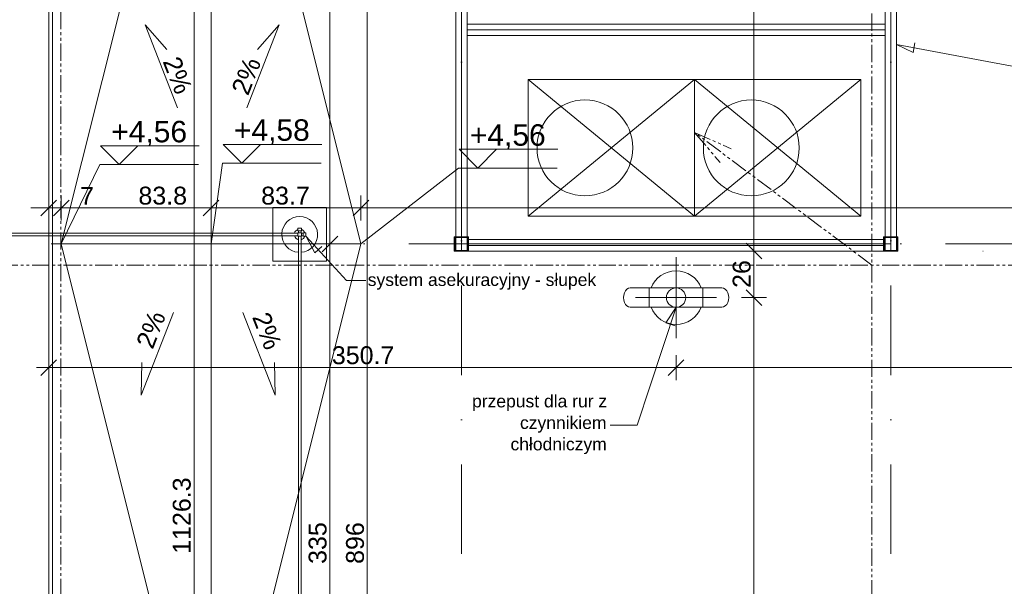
# Model space of a CAD drawing. Header units: millimetres. Extents: x 2015591 to 2056676, y -1574705 to -1544755.
# Tile 5 of 11: x 2031557 to 2037062, y -1561715 to -1558547. Entities that reach past the tile are written whole.
import ezdxf

# ---------------------------------------------------------------- set-up
doc = ezdxf.new("R2010")
doc.units = ezdxf.units.MM
doc.header["$MEASUREMENT"] = 0
for name, pattern in [('ACAD_ISO10W100', [8100, 5400, -1350, 0, -1350]), ('OSIE', [1000, 500, -250, 0, -250]), ('PHANTOM2', [176, 96, -16, 16, -16, 16, -16])]:
    doc.linetypes.add(name, pattern=pattern)
for name, color, linetype, lineweight, true_color in [('2D- Siatka Modularna_Nr_pióra__77', 7, 'Continuous', 5, 0x0099cb), ('a___przekrojowa___0.5_Nr_pióra__160', 7, 'Continuous', 20, 0x020602), ('a___widokowa_0.25_Nr_pióra__77', 7, 'Continuous', 5, 0x0099cb), ('a___widokowa_0.3_Nr_pióra__3', 7, 'Continuous', 18, 0x008200), ('ELE-odgr_zwod_pionowy_Nr_pióra__12', 7, 'Continuous', 5, 0x9f9f9f), ('OSIE_Nr_pióra__2', 7, 'Continuous', 15, 0x0322fc)]:
    doc.layers.add(name, color=color, linetype=linetype, lineweight=lineweight, true_color=true_color)
for name, color, linetype, lineweight in [('a___cienka___0.15_Nr_pióra__1', 7, 'Continuous', 0), ('a___wymiary_Nr_pióra__46', 7, 'Continuous', 5), ('Budowlane - Opisy_Nr_pióra__7', 7, 'Continuous', 0), ('Defpoints_Nr_pióra__46', 7, 'Continuous', 5), ('Wymiarowanie - Poziomy_Nr_pióra__1', 7, 'Continuous', 0)]:
    doc.layers.add(name, color=color, linetype=linetype, lineweight=lineweight)
doc.styles.add('GENERATED_STYLE_1', font='txt')

msp = doc.modelspace()

# ---------------------------------------------------------------- linework, layer by layer
at = {"layer": '2D- Siatka Modularna_Nr_pióra__77', "linetype": 'ACAD_ISO10W100'}
for p, q in [((2035226.7, -1559874.3), (2035226.7, -1560327.6)), ((2035000.1, -1560100.9), (2035453.4, -1560100.9))]:
    msp.add_line(p, q, dxfattribs=at)
at = {"layer": 'a___cienka___0.15_Nr_pióra__1', "linetype": 'Continuous'}
msp.add_line((2031739.9, -1556260.9), (2031739.9, -1566940.9), dxfattribs=at)
at = {"layer": 'a___przekrojowa___0.5_Nr_pióra__160', "linetype": 'Continuous'}
msp.add_line((2031719.9, -1556240.9), (2031719.9, -1566960.9), dxfattribs=at)
at = {"layer": 'a___widokowa_0.25_Nr_pióra__77', "linetype": 'Continuous'}
for p, q in [((2034026.4, -1556160.9), (2034026.4, -1559840.9)), ((2036426.7, -1556160.9), (2036426.7, -1559840.9)), ((2036426.7, -1559800.9), (2036426.7, -1556200.9)), ((2033994.7, -1559840.9), (2033994.7, -1558000.9)), ((2034058.7, -1558000.9), (2034058.7, -1559840.9)), ((2036394.7, -1559840.9), (2036394.7, -1558000.9)), ((2036458.7, -1558000.9), (2036458.7, -1559840.9)), ((2034058.4, -1558635.6), (2034058.4, -1558603.6)), ((2034058.7, -1558571.6), (2035226.7, -1558571.6)), ((2036394.7, -1558603.6), (2034058.7, -1558603.6)), ((2035226.7, -1558571.6), (2036394.7, -1558571.6)), ((2036458.7, -1558571.6), (2036458.7, -1558603.6)), ((2036458.7, -1558603.6), (2036458.7, -1558635.6)), ((2035226.7, -1558635.6), (2034058.7, -1558635.6)), ((2036394.7, -1558635.6), (2035226.7, -1558635.6)), ((2036259.6, -1558881.4), (2034399.6, -1558881.4)), ((2034399.6, -1558881.4), (2034399.6, -1559646.4)), ((2034399.6, -1558881.4), (2035329.6, -1559646.4)), ((2035329.6, -1558881.4), (2034399.6, -1559646.4)), ((2035329.6, -1558881.4), (2035329.6, -1559646.4)), ((2035329.6, -1558881.4), (2036259.6, -1559646.4)), ((2035329.6, -1559646.4), (2036259.6, -1558881.4)), ((2036259.6, -1559646.4), (2036259.6, -1558881.4)), ((2034399.6, -1559646.4), (2036259.6, -1559646.4)), ((2033986.7, -1559760.9), (2034066.7, -1559760.9)), ((2033986.7, -1559840.9), (2033986.7, -1559760.9)), ((2033986.7, -1559840.9), (2033986.7, -1559760.9)), ((2033986.7, -1559760.9), (2034066.7, -1559760.9)), ((2034066.7, -1559760.9), (2034066.7, -1559840.9)), ((2034066.7, -1559760.9), (2034066.7, -1559840.9)), ((2036386.7, -1559840.9), (2036386.7, -1559760.9)), ((2036386.7, -1559760.9), (2036466.7, -1559760.9)), ((2036386.7, -1559840.9), (2036386.7, -1559760.9)), ((2036386.7, -1559760.9), (2036466.7, -1559760.9)), ((2036466.7, -1559760.9), (2036466.7, -1559840.9)), ((2036466.7, -1559760.9), (2036466.7, -1559840.9)), ((2034062.7, -1559764.9), (2033990.7, -1559764.9)), ((2033990.7, -1559764.9), (2033990.7, -1559836.9)), ((2034026.7, -1559800.9), (2036426.7, -1559800.9)), ((2034058.4, -1559808.9), (2034058.4, -1559776.9)), ((2034058.7, -1559776.9), (2035226.7, -1559776.9)), ((2036394.7, -1559808.9), (2034058.7, -1559808.9)), ((2034058.7, -1559840.9), (2034058.7, -1559808.9)), ((2034062.7, -1559836.9), (2034062.7, -1559764.9)), ((2035226.7, -1559776.9), (2036394.7, -1559776.9)), ((2036462.7, -1559764.9), (2036390.7, -1559764.9)), ((2036390.7, -1559764.9), (2036390.7, -1559836.9)), ((2036394.7, -1559776.9), (2036394.7, -1559808.9)), ((2036458.7, -1559808.9), (2036458.7, -1559840.9)), ((2036462.7, -1559836.9), (2036462.7, -1559764.9)), ((2034066.7, -1559840.9), (2033986.7, -1559840.9)), ((2034066.7, -1559840.9), (2033986.7, -1559840.9)), ((2033990.7, -1559836.9), (2034062.7, -1559836.9)), ((2034026.4, -1559840.9), (2033994.4, -1559840.9)), ((2034058.7, -1559840.9), (2034026.7, -1559840.9)), ((2035226.7, -1559840.9), (2034058.7, -1559840.9)), ((2036394.7, -1559840.9), (2035226.7, -1559840.9)), ((2036466.7, -1559840.9), (2036386.7, -1559840.9)), ((2036466.7, -1559840.9), (2036386.7, -1559840.9)), ((2036390.7, -1559836.9), (2036462.7, -1559836.9)), ((2036426.7, -1559840.9), (2036458.7, -1559840.9)), ((2036458.7, -1559840.9), (2036426.7, -1559840.9)), ((2034932.5, -1560100.9), (2034933.8, -1560087)), ((2034933.8, -1560087), (2034937.6, -1560073.9)), ((2034937.6, -1560073.9), (2034943.7, -1560062.8)), ((2034943.7, -1560062.8), (2034951.6, -1560054.2)), ((2034951.6, -1560054.2), (2034960.8, -1560048.8)), ((2034960.8, -1560048.8), (2034970.7, -1560046.9)), ((2034993.4, -1560046.9), (2034970.7, -1560046.9)), ((2035019.3, -1560046.9), (2034993.4, -1560046.9)), ((2035047.5, -1560046.9), (2035019.3, -1560046.9)), ((2035076.7, -1560046.9), (2035047.5, -1560046.9)), ((2035076.7, -1560046.9), (2035376.7, -1560046.9)), ((2035076.7, -1560048.8), (2035076.7, -1560054.2)), ((2035076.7, -1560054.2), (2035076.7, -1560048.8)), ((2035076.7, -1560054.2), (2035076.7, -1560062.8)), ((2035076.7, -1560062.8), (2035076.7, -1560054.2)), ((2035076.7, -1560062.8), (2035076.7, -1560073.9)), ((2035076.7, -1560073.9), (2035076.7, -1560062.8)), ((2035076.7, -1560073.9), (2035076.7, -1560087)), ((2035076.7, -1560087), (2035076.7, -1560073.9)), ((2035076.7, -1560087), (2035076.7, -1560100.9)), ((2035076.7, -1560100.9), (2035076.7, -1560087)), ((2035376.7, -1560046.9), (2035376.7, -1560048.8)), ((2035376.7, -1560046.9), (2035406, -1560046.9)), ((2035376.7, -1560048.8), (2035376.7, -1560054.2)), ((2035376.7, -1560054.2), (2035376.7, -1560062.8)), ((2035376.7, -1560054.2), (2035376.7, -1560062.8)), ((2035376.7, -1560062.8), (2035376.7, -1560073.9)), ((2035376.7, -1560062.8), (2035376.7, -1560073.9)), ((2035376.7, -1560073.9), (2035376.7, -1560087)), ((2035376.7, -1560073.9), (2035376.7, -1560087)), ((2035376.7, -1560087), (2035376.7, -1560100.9)), ((2035376.7, -1560087), (2035376.7, -1560100.9)), ((2035406, -1560046.9), (2035434.1, -1560046.9)), ((2035434.1, -1560046.9), (2035460.1, -1560046.9)), ((2035460.1, -1560046.9), (2035482.8, -1560046.9)), ((2035482.8, -1560046.9), (2035492.7, -1560048.8)), ((2035492.7, -1560048.8), (2035501.9, -1560054.2)), ((2035501.9, -1560054.2), (2035509.8, -1560062.8)), ((2035509.8, -1560062.8), (2035515.9, -1560073.9)), ((2035515.9, -1560073.9), (2035519.7, -1560087)), ((2035519.7, -1560087), (2035521, -1560100.9)), ((2034933.8, -1560114.9), (2034932.5, -1560100.9)), ((2034937.6, -1560127.9), (2034933.8, -1560114.9)), ((2034943.7, -1560139.1), (2034937.6, -1560127.9)), ((2034951.6, -1560147.7), (2034943.7, -1560139.1)), ((2034960.8, -1560153.1), (2034951.6, -1560147.7)), ((2035076.7, -1560100.9), (2035076.7, -1560114.9)), ((2035076.7, -1560114.9), (2035076.7, -1560100.9)), ((2035076.7, -1560114.9), (2035076.7, -1560127.9)), ((2035076.7, -1560127.9), (2035076.7, -1560114.9)), ((2035076.7, -1560127.9), (2035076.7, -1560139.1)), ((2035076.7, -1560139.1), (2035076.7, -1560127.9)), ((2035076.7, -1560139.1), (2035076.7, -1560147.7)), ((2035076.7, -1560147.7), (2035076.7, -1560139.1)), ((2035076.7, -1560147.7), (2035076.7, -1560153.1)), ((2035076.7, -1560153.1), (2035076.7, -1560147.7)), ((2035376.7, -1560100.9), (2035376.7, -1560114.9)), ((2035376.7, -1560100.9), (2035376.7, -1560114.9)), ((2035376.7, -1560114.9), (2035376.7, -1560127.9)), ((2035376.7, -1560114.9), (2035376.7, -1560127.9)), ((2035376.7, -1560127.9), (2035376.7, -1560139.1)), ((2035376.7, -1560127.9), (2035376.7, -1560139.1)), ((2035376.7, -1560139.1), (2035376.7, -1560147.7)), ((2035376.7, -1560139.1), (2035376.7, -1560147.7)), ((2035376.7, -1560147.7), (2035376.7, -1560153.1)), ((2035376.7, -1560147.7), (2035376.7, -1560153.1)), ((2035501.9, -1560147.7), (2035492.7, -1560153.1)), ((2035509.8, -1560139.1), (2035501.9, -1560147.7)), ((2035515.9, -1560127.9), (2035509.8, -1560139.1)), ((2035519.7, -1560114.9), (2035515.9, -1560127.9)), ((2035521, -1560100.9), (2035519.7, -1560114.9)), ((2034970.7, -1560154.9), (2034960.8, -1560153.1)), ((2034993.4, -1560154.9), (2034970.7, -1560154.9)), ((2035019.3, -1560154.9), (2034993.4, -1560154.9)), ((2035047.5, -1560154.9), (2035019.3, -1560154.9)), ((2035076.7, -1560154.9), (2035047.5, -1560154.9)), ((2035076.7, -1560153.1), (2035076.7, -1560154.9)), ((2035076.7, -1560154.9), (2035076.7, -1560153.1)), ((2035076.7, -1560154.9), (2035376.7, -1560154.9)), ((2035376.7, -1560154.9), (2035406, -1560154.9)), ((2035406, -1560154.9), (2035434.1, -1560154.9)), ((2035434.1, -1560154.9), (2035460.1, -1560154.9)), ((2035460.1, -1560154.9), (2035482.8, -1560154.9)), ((2035492.7, -1560153.1), (2035482.8, -1560154.9))]:
    msp.add_line(p, q, dxfattribs=at)
at = {"layer": 'a___widokowa_0.25_Nr_pióra__77', "linetype": 'Continuous', "flags": 128}
for points in [[(2032972.6, -1559598), (2033272.6, -1559598), (2033272.6, -1559898), (2032972.6, -1559898)], [(2033112.6, -1559728), (2033132.6, -1559728), (2033132.6, -1559713), (2033112.6, -1559713)], [(2033112.6, -1559738), (2033132.6, -1559738), (2033132.6, -1559758), (2033112.6, -1559758)], [(2033142.6, -1559758), (2033142.6, -1559738), (2033157.7, -1559738), (2033157.7, -1559758)]]:
    msp.add_lwpolyline(points, close=True, dxfattribs=at)
for points in [[(2033112.6, -1559740.5), (2027637, -1559740.5)], [(2027637, -1559755.5), (2033112.6, -1559755.5)], [(2033115.1, -1559738), (2033115.1, -1559728), (2033130.1, -1559728), (2033130.1, -1559738)], [(2033130.1, -1564221), (2033130.1, -1559758), (2033115.1, -1559758), (2033115.1, -1564221)], [(2033132.6, -1559755.5), (2033142.6, -1559755.5), (2033142.6, -1559740.5), (2033132.6, -1559740.5)]]:
    msp.add_lwpolyline(points, dxfattribs=at)
at = {"layer": 'a___widokowa_0.25_Nr_pióra__77', "linetype": 'Continuous'}
for centre, radius in [((2034717, -1559263.9), 267.8), ((2035647, -1559263.9), 267.8), ((2035226.7, -1560100.9), 54)]:
    msp.add_circle(centre, radius, dxfattribs=at)
for centre, radius, start, end in [((2033122.6, -1559748), 100, 274.3156, 265.7131), ((2033122.6, -1559748), 30, 109.4207, 165.5717), ((2033122.6, -1559748), 30, 194.5268, 255.5717), ((2033122.6, -1559748), 30, 284.5268, 340.4782), ((2033122.6, -1559748), 30, 19.4207, 70.4782), ((2035226.7, -1560100.9), 150, 21.1002, 158.8998), ((2035226.7, -1560100.9), 150, 201.1002, 338.8998)]:
    msp.add_arc(centre, radius, start, end, dxfattribs=at)
at = {"layer": 'a___widokowa_0.3_Nr_pióra__3', "linetype": 'Continuous'}
for p, q in [((2032627.2, -1556450.9), (2031789.7, -1559800.9)), ((2033464.7, -1559800.9), (2032627.2, -1556450.9)), ((2032627.2, -1556450.9), (2032627.2, -1559800.9)), ((2032627.2, -1563150.9), (2031789.7, -1559800.9)), ((2031789.7, -1559800.9), (2032627.2, -1559800.9)), ((2032627.2, -1563150.9), (2033464.7, -1559800.9)), ((2033464.7, -1559800.9), (2032627.2, -1559800.9)), ((2032627.2, -1563150.9), (2032627.2, -1559800.9))]:
    msp.add_line(p, q, dxfattribs=at)
at = {"layer": 'a___wymiary_Nr_pióra__46', "linetype": 'Continuous'}
for p, q in [((2032532, -1555747.8), (2032532, -1566910.9)), ((2035662.2, -1556210.9), (2035662.2, -1559790.9)), ((2033291.5, -1556500.9), (2033291.5, -1559750.9)), ((2033500.6, -1558050.9), (2033500.6, -1566910.9)), ((2031719.9, -1559669.5), (2031719.9, -1559530.2)), ((2031789.7, -1559530.2), (2031789.7, -1559669.5)), ((2031789.7, -1559530.2), (2031789.7, -1559669.5)), ((2032627.2, -1559669.5), (2032627.2, -1559530.2)), ((2032627.2, -1559530.2), (2032627.2, -1559669.5)), ((2033464.7, -1559669.5), (2033464.7, -1559530.2)), ((2033464.7, -1559530.2), (2033464.7, -1559669.5)), ((2031669.9, -1559599.8), (2031619.9, -1559599.8)), ((2031789.6, -1559599.8), (2031650.2, -1559599.8)), ((2031789.7, -1559599.8), (2031719.9, -1559599.8)), ((2031720.1, -1559599.8), (2031859.4, -1559599.8)), ((2031720.1, -1559599.8), (2031859.4, -1559599.8)), ((2031839.7, -1559599.8), (2032577.2, -1559599.8)), ((2031839.7, -1559599.8), (2031889.7, -1559599.8)), ((2032696.9, -1559599.8), (2032557.6, -1559599.8)), ((2032557.6, -1559599.8), (2032696.9, -1559599.8)), ((2032677.2, -1559599.8), (2033414.7, -1559599.8)), ((2033534.4, -1559599.8), (2033395.1, -1559599.8)), ((2033395.1, -1559599.8), (2033534.4, -1559599.8)), ((2033514.7, -1559599.8), (2041083.6, -1559599.8)), ((2033291.5, -1559870.6), (2033291.5, -1559731.3)), ((2033291.5, -1559731.3), (2033291.5, -1559870.6)), ((2033221.9, -1559800.9), (2033361.2, -1559800.9)), ((2033361.2, -1559800.9), (2033221.9, -1559800.9)), ((2035662.2, -1559910.6), (2035662.2, -1559771.3)), ((2035662.2, -1559771.3), (2035662.2, -1559910.6)), ((2033291.5, -1559850.9), (2033291.5, -1563100.9)), ((2035592.6, -1559840.9), (2035731.9, -1559840.9)), ((2035662.2, -1559890.9), (2035662.2, -1560050.9)), ((2035662.2, -1560170.6), (2035662.2, -1560031.3)), ((2035662.2, -1560031.3), (2035662.2, -1560170.6)), ((2035731.9, -1560100.9), (2035592.6, -1560100.9)), ((2035592.6, -1560100.9), (2035731.9, -1560100.9)), ((2035662.2, -1560150.9), (2035662.2, -1566910.9)), ((2031719.9, -1560561.6), (2031719.9, -1560422.3)), ((2035226.7, -1560561.6), (2035226.7, -1560422.3)), ((2035226.7, -1560422.3), (2035226.7, -1560561.6)), ((2031650.2, -1560492), (2031789.6, -1560492)), ((2035176.7, -1560492), (2031769.9, -1560492)), ((2035296.4, -1560492), (2035157, -1560492)), ((2041083.6, -1560492), (2035276.7, -1560492))]:
    msp.add_line(p, q, dxfattribs=at)
at = {"layer": 'a___wymiary_Nr_pióra__46', "linetype": 'Continuous', "flags": 128}
for points in [[(2031676.1, -1559643.6), (2031763.7, -1559556)], [(2031833.2, -1559556), (2031745.6, -1559643.6)], [(2032671, -1559556), (2032583.4, -1559643.6)], [(2033508.5, -1559556), (2033420.9, -1559643.6)], [(2033247.7, -1559844.7), (2033335.3, -1559757.1)], [(2033335.3, -1559757.1), (2033247.7, -1559844.7)], [(2035706, -1559884.7), (2035618.4, -1559797.1)], [(2035618.4, -1559797.1), (2035706, -1559884.7)], [(2035706, -1560144.7), (2035618.4, -1560057.1)], [(2035618.4, -1560057.1), (2035706, -1560144.7)], [(2031676.1, -1560535.8), (2031763.7, -1560448.2)], [(2035182.9, -1560535.8), (2035270.5, -1560448.2)], [(2035270.5, -1560448.2), (2035182.9, -1560535.8)]]:
    msp.add_lwpolyline(points, dxfattribs=at)
at = {"layer": 'Budowlane - Opisy_Nr_pióra__7', "linetype": 'Continuous'}
for p, q in [((2036552.1, -1558729.9), (2036458.7, -1558685.1)), ((2036561.9, -1558677.2), (2036552.1, -1558729.9)), ((2033206.7, -1559851), (2033159.3, -1559758.9)), ((2033246.4, -1559815), (2033206.7, -1559851)), ((2035170, -1560241.5), (2035226.7, -1560154.9)), ((2035220.9, -1560258.3), (2035170, -1560241.5))]:
    msp.add_line(p, q, dxfattribs=at)
at = {"layer": 'Budowlane - Opisy_Nr_pióra__7', "linetype": 'Continuous', "flags": 128}
for points in [[(2036458.7, -1558685.1), (2037581.8, -1558896), (2037733.9, -1558896)], [(2033159.3, -1559758.9), (2033383.4, -1560005.7), (2033491.9, -1560005.7)], [(2035226.7, -1560154.9), (2035009.7, -1560813.6), (2034857.6, -1560813.6)]]:
    msp.add_lwpolyline(points, dxfattribs=at)
at = {"layer": 'Defpoints_Nr_pióra__46', "linetype": 'Continuous'}
for p, q in [((2031719.9, -1559599.8), (2031719.4, -1559599.8)), ((2032627.2, -1559599.8), (2032626.7, -1559599.8)), ((2033464.7, -1559599.8), (2033464.2, -1559599.8)), ((2031719.9, -1559800.9), (2031719.4, -1559800.9)), ((2031789.7, -1559800.9), (2031789.2, -1559800.9)), ((2031789.7, -1559800.9), (2031789.2, -1559800.9)), ((2032627.2, -1559800.9), (2032626.7, -1559800.9)), ((2032627.2, -1559800.9), (2032626.7, -1559800.9)), ((2032751.6, -1559800.9), (2032751.1, -1559800.9)), ((2032751.6, -1559800.9), (2032751.1, -1559800.9)), ((2033291.5, -1559800.9), (2033291, -1559800.9)), ((2033464.7, -1559800.9), (2033464.2, -1559800.9)), ((2033464.7, -1559800.9), (2033464.2, -1559800.9)), ((2036942.8, -1559840.9), (2036942.3, -1559840.9)), ((2036942.8, -1559840.9), (2036942.3, -1559840.9)), ((2035662.2, -1560100.9), (2035662.7, -1560100.9)), ((2031719.9, -1560259.3), (2031719.4, -1560259.3))]:
    msp.add_line(p, q, dxfattribs=at)
at = {"layer": 'ELE-odgr_zwod_pionowy_Nr_pióra__12', "linetype": 'PHANTOM2'}
for p, q in [((2031786.4, -1552696.8), (2031786.4, -1567096.8)), ((2036321.6, -1566880.5), (2036321.6, -1552696.8)), ((2036321.6, -1559919), (2035330.1, -1559177.2)), ((2035330.1, -1559177.2), (2035534.4, -1559268.4)), ((2035330.1, -1559177.2), (2035472.4, -1559344.9)), ((2041226.7, -1559919), (2024191.9, -1559919))]:
    msp.add_line(p, q, dxfattribs=at)
at = {"layer": 'OSIE_Nr_pióra__2', "linetype": 'OSIE'}
for p, q in [((2034026.4, -1569534.8), (2034026.4, -1550581.9)), ((2036426.5, -1569534.8), (2036426.5, -1550581.9)), ((2043234, -1559800.9), (2021472.4, -1559800.9))]:
    msp.add_line(p, q, dxfattribs=at)
at = {"layer": 'Wymiarowanie - Poziomy_Nr_pióra__1', "linetype": 'Continuous'}
for p, q in [((2032008.8, -1559252.8), (2032560.2, -1559252.8)), ((2032694.8, -1559244.3), (2033246.1, -1559244.3)), ((2034013.7, -1559271.8), (2034565, -1559271.8)), ((2032004.9, -1559357.2), (2031789.7, -1559800.9)), ((2032556.3, -1559357.2), (2032004.9, -1559357.2)), ((2032627.2, -1559800.9), (2032690.9, -1559348.7)), ((2033242.2, -1559348.7), (2032690.9, -1559348.7)), ((2033464.7, -1559800.9), (2034009.8, -1559376.3)), ((2034009.8, -1559376.3), (2034561.1, -1559376.3))]:
    msp.add_line(p, q, dxfattribs=at)
at = {"layer": 'Wymiarowanie - Poziomy_Nr_pióra__1', "linetype": 'Continuous', "flags": 128}
for points in [[(2032439, -1559039.6), (2032257.9, -1558576.6), (2032379.4, -1558713.3)], [(2032826.7, -1559039.6), (2033007.8, -1558576.6), (2032886.3, -1558713.3)], [(2032008.8, -1559252.8), (2032113.3, -1559357.2), (2032217.7, -1559252.8)], [(2032694.8, -1559244.3), (2032799.2, -1559348.7), (2032903.7, -1559244.3)], [(2034013.7, -1559271.8), (2034118.1, -1559376.3), (2034222.5, -1559271.8)], [(2032417, -1560184), (2032235.9, -1560647), (2032239.4, -1560464.2)], [(2032804.7, -1560184), (2032985.8, -1560647), (2032982.4, -1560464.2)]]:
    msp.add_lwpolyline(points, dxfattribs=at)

# ---------------------------------------------------------------- texts
at = {"layer": 'a___wymiary_Nr_pióra__46', "linetype": 'Continuous', "char_height": 100, "style": 'GENERATED_STYLE_1'}
for s, insert, attachment_point in [('\\A1;{\\fArial|b0|i0|c238|p38;7}', (2031972.8, -1559582.2), 9), ('\\A1;{\\fArial|b0|i0|c238|p38;83.8}', (2032492.8, -1559582.2), 9), ('\\A1;{\\fArial|b0|i0|c238|p38;83.7}', (2033179, -1559582.2), 9), ('\\A1;{\\fArial|b0|i0|c238|p38;350.7}', (2033302.3, -1560474.4), 7)]:
    msp.add_mtext(s, dxfattribs=dict(at, insert=insert, attachment_point=attachment_point))
at = {"layer": 'a___wymiary_Nr_pióra__46', "linetype": 'Continuous', "char_height": 100, "attachment_point": 7, "rotation": 90, "style": 'GENERATED_STYLE_1'}
for s, insert in [('\\A1;{\\fArial|b0|i0|c238|p38;26}', (2035644.6, -1560046.8)), ('\\A1;{\\fArial|b0|i0|c238|p38;1126.3}', (2032514.4, -1561533.3)), ('\\A1;{\\fArial|b0|i0|c238|p38;335}', (2033273.9, -1561589.8)), ('\\A1;{\\fArial|b0|i0|c238|p38;896}', (2033483, -1561589.8))]:
    msp.add_mtext(s, dxfattribs=dict(at, insert=insert))
at = {"layer": 'Budowlane - Opisy_Nr_pióra__7', "linetype": 'Continuous', "char_height": 70, "attachment_point": 7, "style": 'GENERATED_STYLE_1'}
for s, insert in [('\\A1;{\\fArial|b0|i0|c238|p38;system asekuracyjny - słupek}', (2033503, -1560056.9)), ('\\A1;{\\fArial|b0|i0|c238|p38;przepust dla rur z}', (2034086, -1560735.7)), ('\\A1;{\\fArial|b0|i0|c238|p38;czynnikiem}', (2034354.2, -1560856.4)), ('\\A1;{\\fArial|b0|i0|c238|p38;chłodniczym}', (2034301.1, -1560976))]:
    msp.add_mtext(s, dxfattribs=dict(at, insert=insert))
at = {"layer": 'Wymiarowanie - Poziomy_Nr_pióra__1', "linetype": 'Continuous', "char_height": 102.4, "attachment_point": 9, "style": 'GENERATED_STYLE_1'}
for insert, rotation in [((2032429.8, -1558972.7), 291.3645), ((2032909.5, -1558784.4), 68.6355), ((2032376.6, -1560202.2), 68.6355), ((2032929.8, -1560401.9), 291.3645)]:
    msp.add_mtext('\\A1;{\\fArial|b0|i0|c238|p38;2%}', dxfattribs=dict(at, insert=insert, rotation=rotation))
at = {"layer": 'Wymiarowanie - Poziomy_Nr_pióra__1', "linetype": 'Continuous', "char_height": 120, "attachment_point": 7, "style": 'GENERATED_STYLE_1'}
for s, insert in [('\\A1;{\\fArial|b0|i0|c238|p38;+4,56}', (2032068.8, -1559255)), ('\\A1;{\\fArial|b0|i0|c238|p38;+4,58}', (2032754.8, -1559246.5)), ('\\A1;{\\fArial|b0|i0|c238|p38;+4,56}', (2034073.7, -1559274))]:
    msp.add_mtext(s, dxfattribs=dict(at, insert=insert))

doc.saveas('drawing.dxf')
